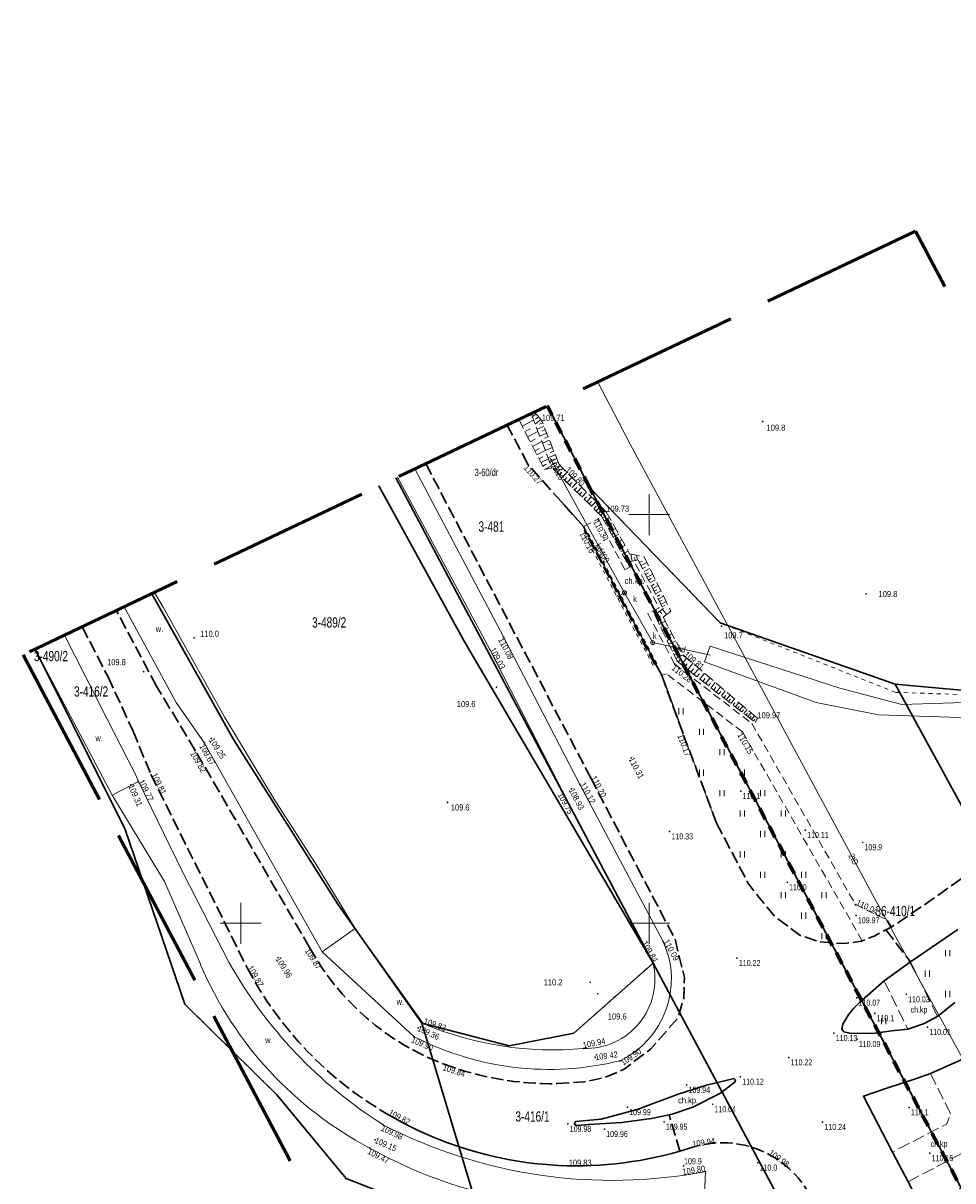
# Model space of a CAD drawing. Header units: metres. Extents: x 7531673 to 7533164, y 5721297 to 5724010.
# Tile 56 of 58: x 7531673 to 7531787, y 5723868 to 5724010. Entities that reach past the tile are written whole.
import ezdxf
from ezdxf.enums import TextEntityAlignment as Align

# ---------------------------------------------------------------- set-up
doc = ezdxf.new("R2010")
doc.units = ezdxf.units.M
for name, pattern in [('2_1', [0]), ('2_BUBZ02', [1.75, 1.25, -0.5]), ('2_BUBZ02G', [1.75, 1.25, -0.5]), ('2_KTCR02', [1.5, 1, -0.5]), ('2_KTJZ01', [2, 1.5, -0.5]), ('2_KTKR01', [0]), ('2_PTRW01', [1, 0.5, -0.5]), ('2_PTRW02', [0]), ('2_PTTU', [1.5, 1, -0.5]), ('4_1', [0]), ('4_SUPK_01', [0]), ('4_SUPT_01', [0]), ('GAO', [2.5, 1.5, -1]), ('GDE', [0]), ('GUZ', [1, 0.5, -0.5]), ('L_0_06', [2, 1.5, -0.5]), ('L_0_09', [2.5, 2, -0.5])]:
    doc.linetypes.add(name, pattern=pattern)
doc.layers.get('0').update_dxf_attribs({"color": 252})
for name, color, linetype, lineweight in [('BUBZ_L_1', 252, '2_BUBZ02', 18), ('chodnik', 252, 'L_0_06', 18), ('Dzialki', 80, 'GDE', 30), ('EPGPO_L_0', 204, 'GAO', 70), ('jezdnia', 252, 'L_0_06', 18), ('k', 252, 'Continuous', 18), ('kraweznik', 252, 'Continuous', 25), ('KTCR_E_T_1', 252, 'Continuous', 15), ('KTCR_L_1', 252, '2_KTCR02', 18), ('KTJZ_L_0', 252, '2_KTJZ01', 18), ('KTKR_L_0', 252, '2_KTKR01', 25), ('Numery_dzialek', 80, 'Continuous', 30), ('Numery_uzytkow', 252, 'Continuous', 9), ('opis', 7, 'Continuous', 18), ('PTRW_E_T_0', 252, 'Continuous', 15), ('PTRW_L_1', 252, 'Continuous', 18), ('PTTU_L_2', 252, '2_PTTU', 18), ('RTPW_T_0', 252, 'Continuous', 15), ('RTPW_T_1', 252, 'Continuous', 15), ('SUPK_E_T_0', 24, 'Continuous', 15), ('SUPK_L_0', 24, '4_SUPK_01', 18), ('SUPT_E_T_0', 30, 'Continuous', 15), ('SUPT_L_0', 30, '4_SUPT_01', 18), ('SUTK_T_0', 252, 'Continuous', 18), ('SUUK_E_T_9', 34, 'Continuous', 15), ('SUUK_T_2', 34, 'Continuous', 18), ('Uzytki', 252, 'GUZ', 18), ('wysokosci_naturalne', 7, 'Continuous', 18), ('wysokosci_sztuczne', 7, 'Continuous', 18)]:
    doc.layers.add(name, color=color, linetype=linetype, lineweight=lineweight)
doc.layers.add('zakres', color=7, linetype='L_0_09', lineweight=50, true_color=0xff05ff)
doc.styles.get("Standard").update_dxf_attribs({"font": 'arial.ttf'})

# ---------------------------------------------------------------- blocks, each defined once
blk = doc.blocks.new('2_PTTU04')
at = {"linetype": 'Continuous'}
for p, q in [((-0.2625, -0.375), (-0.2625, 0.375)), ((0.2625, -0.375), (0.2625, 0.375))]:
    blk.add_line(p, q, dxfattribs=at)
blk = doc.blocks.new('2_RTPW01')
at = {"linetype": 'Continuous'}
blk.add_circle((0, 0), 0.045, dxfattribs=at)
blk = doc.blocks.new('2_RTPW02')
at = {"linetype": 'Continuous'}
blk.add_circle((0, 0), 0.045, dxfattribs=at)
blk = doc.blocks.new('4_SUPS01_05')
at = {"linetype": 'Continuous'}
blk.add_circle((0, 0), 0.0625, dxfattribs=at)
blk = doc.blocks.new('4_SUUS15_05')
at = {"linetype": 'Continuous'}
blk.add_circle((0, 0), 0.25, dxfattribs=at)
blk = doc.blocks.new('RTPW01')
at = {"linetype": 'Continuous', "lineweight": 13}
blk.add_hatch(color=0, dxfattribs=at).paths.add_polyline_path([(0, -0.09, 1), (0, 0.09, 1)])
at = {"color": 0, "linetype": 'Continuous', "lineweight": 13}
blk.add_circle((0, 0), 0.0906, dxfattribs=at)
blk = doc.blocks.new('RTPW02')
at = {"linetype": 'Continuous', "lineweight": 13}
blk.add_hatch(color=0, dxfattribs=at).paths.add_polyline_path([(0, -0.09, 1), (0, 0.09, 1)])
at = {"color": 0, "linetype": 'Continuous', "lineweight": 13}
blk.add_circle((0, 0), 0.0906, dxfattribs=at)

msp = doc.modelspace()

# ---------------------------------------------------------------- linework, layer by layer
at = {"layer": 'BUBZ_L_1', "linetype": '2_BUBZ02G'}
for p, q in [((7531734.02, 5723961.64), (7531737.17, 5723955.54)), ((7531735.97, 5723962.56), (7531736.85, 5723961.47)), ((7531738.94, 5723956.23), (7531736.85, 5723961.47)), ((7531744.17, 5723949.81), (7531738.07, 5723955.75)), ((7531738.94, 5723956.23), (7531739.68, 5723955.41)), ((7531744.17, 5723949.81), (7531747.24, 5723944.17)), ((7531747.24, 5723944.17), (7531748.62, 5723944.45)), ((7531748.62, 5723944.45), (7531751.73, 5723938.5)), ((7531751.73, 5723938.5), (7531750.67, 5723937.73)), ((7531750.67, 5723937.73), (7531753.41, 5723932.06)), ((7531753.41, 5723932.06), (7531762.97, 5723924.57))]:
    msp.add_line(p, q, dxfattribs=at)
at = {"layer": 'BUBZ_L_1', "linetype": '2_1'}
for p, q in [((7531734.08, 5723961.53), (7531734.82, 5723961.91)), ((7531734.44, 5723960.83), (7531735.85, 5723961.55)), ((7531736.14, 5723962.34), (7531735.68, 5723961.97)), ((7531736.72, 5723961.64), (7531736.03, 5723961.08)), ((7531736.43, 5723961.99), (7531736.08, 5723961.7)), ((7531736.94, 5723961.25), (7531736.52, 5723961.08)), ((7531734.78, 5723960.16), (7531735.45, 5723960.5)), ((7531735.11, 5723959.53), (7531736.37, 5723960.18)), ((7531737.11, 5723960.82), (7531736.26, 5723960.48)), ((7531737.45, 5723959.97), (7531736.59, 5723959.62)), ((7531737.28, 5723960.4), (7531736.85, 5723960.23)), ((7531735.42, 5723958.93), (7531736.02, 5723959.24)), ((7531735.71, 5723958.36), (7531736.84, 5723958.95)), ((7531737.79, 5723959.1), (7531736.92, 5723958.75)), ((7531737.62, 5723959.54), (7531737.19, 5723959.36)), ((7531737.97, 5723958.66), (7531737.53, 5723958.49)), ((7531735.99, 5723957.83), (7531736.53, 5723958.1)), ((7531736.25, 5723957.32), (7531737.27, 5723957.84)), ((7531736.5, 5723956.84), (7531736.98, 5723957.09)), ((7531738.14, 5723958.22), (7531737.26, 5723957.87)), ((7531738.5, 5723957.33), (7531737.6, 5723956.97)), ((7531738.32, 5723957.78), (7531737.88, 5723957.6)), ((7531736.74, 5723956.38), (7531737.65, 5723956.85)), ((7531736.96, 5723955.95), (7531737.39, 5723956.17)), ((7531737.17, 5723955.54), (7531737.99, 5723955.96)), ((7531738.86, 5723956.43), (7531737.95, 5723956.07)), ((7531738.68, 5723956.88), (7531738.23, 5723956.7)), ((7531738.37, 5723955.45), (7531738.56, 5723955.65)), ((7531739.12, 5723956.03), (7531738.78, 5723955.72)), ((7531739.43, 5723955.68), (7531739.23, 5723955.5)), ((7531738.69, 5723955.15), (7531739.07, 5723955.54)), ((7531739, 5723954.84), (7531739.31, 5723955.16)), ((7531739.32, 5723954.54), (7531739.93, 5723955.16)), ((7531739.63, 5723954.23), (7531739.93, 5723954.54)), ((7531739.94, 5723953.93), (7531740.54, 5723954.55)), ((7531740.25, 5723953.63), (7531740.54, 5723953.94)), ((7531740.55, 5723953.33), (7531741.15, 5723953.94)), ((7531740.85, 5723953.04), (7531741.15, 5723953.34)), ((7531741.16, 5723952.75), (7531741.74, 5723953.35)), ((7531741.45, 5723952.45), (7531741.75, 5723952.75)), ((7531741.75, 5723952.16), (7531742.33, 5723952.76)), ((7531742.05, 5723951.88), (7531742.33, 5723952.17)), ((7531742.34, 5723951.59), (7531742.91, 5723952.18)), ((7531742.63, 5723951.31), (7531742.92, 5723951.6)), ((7531742.92, 5723951.03), (7531743.48, 5723951.61)), ((7531743.21, 5723950.75), (7531743.49, 5723951.03)), ((7531743.49, 5723950.47), (7531744.05, 5723951.04)), ((7531743.78, 5723950.19), (7531744.05, 5723950.48)), ((7531744.06, 5723949.92), (7531744.61, 5723950.48)), ((7531744.28, 5723949.61), (7531744.61, 5723949.79)), ((7531744.46, 5723949.28), (7531745.13, 5723949.64)), ((7531744.64, 5723948.94), (7531744.98, 5723949.12)), ((7531744.83, 5723948.6), (7531745.5, 5723948.97)), ((7531745.01, 5723948.26), (7531745.35, 5723948.45)), ((7531745.2, 5723947.92), (7531745.88, 5723948.3)), ((7531745.38, 5723947.58), (7531745.72, 5723947.77)), ((7531745.57, 5723947.24), (7531746.26, 5723947.61)), ((7531745.76, 5723946.9), (7531746.1, 5723947.08)), ((7531745.94, 5723946.55), (7531746.64, 5723946.93)), ((7531746.13, 5723946.2), (7531746.48, 5723946.39)), ((7531746.32, 5723945.85), (7531747.02, 5723946.23)), ((7531746.51, 5723945.5), (7531746.87, 5723945.69)), ((7531746.71, 5723945.15), (7531747.41, 5723945.53)), ((7531746.92, 5723944.76), (7531747.32, 5723944.97)), ((7531747.14, 5723944.36), (7531747.39, 5723944.5)), ((7531747.47, 5723944.22), (7531747.41, 5723944.53)), ((7531747.91, 5723944.31), (7531747.73, 5723945.18)), ((7531748.27, 5723944.38), (7531748.19, 5723944.74)), ((7531748.56, 5723944.44), (7531748.44, 5723945.03)), ((7531748.79, 5723944.13), (7531749.16, 5723944.32)), ((7531748.98, 5723943.76), (7531749.71, 5723944.15)), ((7531749.17, 5723943.4), (7531749.53, 5723943.59)), ((7531749.36, 5723943.04), (7531750.07, 5723943.42)), ((7531749.54, 5723942.69), (7531749.89, 5723942.87)), ((7531749.72, 5723942.34), (7531750.42, 5723942.7)), ((7531749.9, 5723941.99), (7531750.25, 5723942.17)), ((7531750.08, 5723941.65), (7531750.77, 5723942.01)), ((7531750.26, 5723941.31), (7531750.6, 5723941.49)), ((7531750.43, 5723940.98), (7531751.1, 5723941.33)), ((7531750.61, 5723940.65), (7531750.94, 5723940.82)), ((7531750.78, 5723940.32), (7531751.43, 5723940.66)), ((7531750.95, 5723940), (7531751.27, 5723940.17)), ((7531751.11, 5723939.68), (7531751.75, 5723940.01)), ((7531751.28, 5723939.37), (7531751.59, 5723939.53)), ((7531751.44, 5723939.06), (7531752.06, 5723939.38)), ((7531751.6, 5723938.75), (7531751.91, 5723938.91)), ((7531750.69, 5723937.7), (7531750.72, 5723937.72)), ((7531750.86, 5723937.33), (7531751.34, 5723937.56)), ((7531750.97, 5723937.95), (7531751.23, 5723937.59)), ((7531751.3, 5723938.19), (7531751.54, 5723937.86)), ((7531751.63, 5723938.43), (7531752.1, 5723937.78)), ((7531751.04, 5723936.96), (7531751.41, 5723937.14)), ((7531751.22, 5723936.58), (7531751.98, 5723936.95)), ((7531751.41, 5723936.2), (7531751.79, 5723936.39)), ((7531751.6, 5723935.81), (7531752.38, 5723936.19)), ((7531751.79, 5723935.41), (7531752.19, 5723935.6)), ((7531751.99, 5723935), (7531752.8, 5723935.4)), ((7531752.19, 5723934.59), (7531752.6, 5723934.79)), ((7531752.39, 5723934.17), (7531753.24, 5723934.57)), ((7531752.6, 5723933.74), (7531753.03, 5723933.94)), ((7531752.81, 5723933.3), (7531753.69, 5723933.72)), ((7531753.03, 5723932.85), (7531753.48, 5723933.07)), ((7531753.25, 5723932.39), (7531754.16, 5723932.83)), ((7531753.53, 5723931.97), (7531753.85, 5723932.38)), ((7531753.93, 5723931.65), (7531754.57, 5723932.46)), ((7531754.33, 5723931.34), (7531754.64, 5723931.73)), ((7531754.72, 5723931.03), (7531755.33, 5723931.81)), ((7531755.1, 5723930.74), (7531755.4, 5723931.12)), ((7531755.47, 5723930.44), (7531756.06, 5723931.19)), ((7531755.84, 5723930.16), (7531756.13, 5723930.52)), ((7531756.2, 5723929.87), (7531756.76, 5723930.59)), ((7531756.55, 5723929.6), (7531756.83, 5723929.95)), ((7531756.9, 5723929.33), (7531757.44, 5723930.02)), ((7531757.23, 5723929.06), (7531757.5, 5723929.4)), ((7531757.56, 5723928.81), (7531758.08, 5723929.47)), ((7531757.89, 5723928.55), (7531758.14, 5723928.88)), ((7531758.21, 5723928.3), (7531758.71, 5723928.94)), ((7531758.52, 5723928.06), (7531758.76, 5723928.37)), ((7531758.82, 5723927.82), (7531759.3, 5723928.43)), ((7531759.12, 5723927.58), (7531759.36, 5723927.88)), ((7531759.42, 5723927.35), (7531759.88, 5723927.94)), ((7531759.71, 5723927.13), (7531759.93, 5723927.42)), ((7531759.99, 5723926.91), (7531760.43, 5723927.47)), ((7531760.26, 5723926.69), (7531760.48, 5723926.97)), ((7531760.54, 5723926.48), (7531760.96, 5723927.02)), ((7531760.8, 5723926.27), (7531761.01, 5723926.53)), ((7531761.06, 5723926.06), (7531761.47, 5723926.59)), ((7531761.32, 5723925.86), (7531761.52, 5723926.12)), ((7531761.57, 5723925.67), (7531761.96, 5723926.17)), ((7531761.81, 5723925.48), (7531762.01, 5723925.72)), ((7531762.05, 5723925.29), (7531762.43, 5723925.77)), ((7531762.29, 5723925.1), (7531762.47, 5723925.34)), ((7531762.52, 5723924.92), (7531762.88, 5723925.38)), ((7531762.75, 5723924.75), (7531762.92, 5723924.97))]:
    msp.add_line(p, q, dxfattribs=at)
at = {"layer": 'BUBZ_L_1', "linetype": '2_BUBZ02'}
for p, q in [((7531735.54, 5723962.36), (7531738.07, 5723955.75)), ((7531737.17, 5723955.54), (7531738.07, 5723955.75)), ((7531738.07, 5723955.75), (7531739.68, 5723955.41)), ((7531744.73, 5723950.36), (7531739.68, 5723955.41)), ((7531744.73, 5723950.36), (7531747.59, 5723945.21)), ((7531747.59, 5723945.21), (7531749.37, 5723944.84)), ((7531749.37, 5723944.84), (7531752.65, 5723938.19)), ((7531752.65, 5723938.19), (7531751.7, 5723937.47)), ((7531751.7, 5723937.47), (7531754.19, 5723932.78)), ((7531754.19, 5723932.78), (7531763.24, 5723925.08)), ((7531762.97, 5723924.57), (7531763.24, 5723925.08))]:
    msp.add_line(p, q, dxfattribs=at)
at = {"layer": 'chodnik', "color": 252, "lineweight": 18, "flags": 128}
for points in [[(7531781.95, 5723895.3), (7531785.27, 5723888.58)], [(7531778.73, 5723892.97), (7531781.66, 5723887.04)], [(7531784.4, 5723881.61), (7531786.89, 5723876.69), (7531786.42, 5723875.46), (7531779.77, 5723872)], [(7531781.67, 5723868.38), (7531789.41, 5723872.45)]]:
    msp.add_lwpolyline(points, dxfattribs=at)
at = {"layer": 'Dzialki'}
for p, q in [((7531737.54, 5723963.31), (7531742.71, 5723953.29)), ((7531750.46, 5723895.13), (7531718.98, 5723954.5)), ((7531716.91, 5723953.51), (7531727.36, 5723934.51)), ((7531758.69, 5723936.76), (7531742.71, 5723953.29)), ((7531742.71, 5723953.29), (7531800.56, 5723844.25)), ((7531699.13, 5723922.47), (7531689.12, 5723940.33)), ((7531780.08, 5723929.25), (7531758.69, 5723936.76)), ((7531727.36, 5723934.51), (7531750.46, 5723895.13)), ((7531674.85, 5723933.55), (7531685.86, 5723911.46)), ((7531803.61, 5723886.23), (7531780.08, 5723929.25)), ((7531796.66, 5723927.73), (7531780.08, 5723929.25)), ((7531711.88, 5723902.35), (7531699.13, 5723922.47)), ((7531685.86, 5723911.46), (7531693.14, 5723890.09)), ((7531722.18, 5723887.77), (7531711.88, 5723902.35)), ((7531750.46, 5723895.13), (7531740.77, 5723886.56)), ((7531781.52, 5723837.19), (7531750.46, 5723895.13)), ((7531693.14, 5723890.09), (7531704.41, 5723879.02)), ((7531732.86, 5723885), (7531722.18, 5723887.77)), ((7531722.18, 5723887.77), (7531729.87, 5723862.17)), ((7531740.77, 5723886.56), (7531732.86, 5723885)), ((7531704.41, 5723879.02), (7531712.9, 5723868.75)), ((7531712.9, 5723868.75), (7531729.87, 5723862.17))]:
    msp.add_line(p, q, dxfattribs=at)
at = {"layer": 'EPGPO_L_0', "linetype": 'GAO'}
for p, q in [((7531742.71, 5723953.29), (7531737.54, 5723963.31)), ((7531800.56, 5723844.25), (7531742.71, 5723953.29))]:
    msp.add_line(p, q, dxfattribs=at)
at = {"layer": 'jezdnia', "color": 251, "lineweight": 30, "flags": 128}
for points in [[(7531758.22, 5723912.26), (7531762.07, 5723904.95), (7531763.24, 5723903.4), (7531765.34, 5723900.86), (7531768.47, 5723898.52), (7531770.82, 5723897.72), (7531773.93, 5723897.52), (7531775.98, 5723897.81), (7531777.53, 5723898.44), (7531779.69, 5723899.58), (7531784.43, 5723902.79), (7531792.12, 5723908.25), (7531800.17, 5723914.02), (7531807.69, 5723919.51), (7531815.38, 5723925.19), (7531823.5, 5723931.12)], [(7531738.71, 5723880.38), (7531742.03, 5723880.6), (7531744.57, 5723881.12), (7531746.92, 5723882.16), (7531750.2, 5723884.63), (7531753.54, 5723888.45), (7531754.21, 5723890.84), (7531754.3, 5723893.35), (7531753.14, 5723898.1), (7531748.59, 5723906.74)]]:
    msp.add_lwpolyline(points, dxfattribs=at)
at = {"layer": 'k', "linetype": 'Continuous', "lineweight": 18, "flags": 128}
for points in [[(7531750, 5723947.5), (7531750, 5723952.5)], [(7531747.5, 5723950), (7531752.5, 5723950)], [(7531700, 5723897.5), (7531700, 5723902.5)], [(7531750, 5723897.5), (7531750, 5723902.5)], [(7531697.5, 5723900), (7531702.5, 5723900)], [(7531747.5, 5723900), (7531752.5, 5723900)]]:
    msp.add_lwpolyline(points, dxfattribs=at)
at = {"layer": 'kraweznik', "color": 251, "linetype": 'Continuous', "lineweight": 30, "flags": 128}
for points in [[(7531773.68, 5723887.64), (7531774.43, 5723888.86), (7531775.02, 5723889.6), (7531775.71, 5723890.29), (7531778.73, 5723892.97), (7531781.95, 5723895.3), (7531787.76, 5723899.23)], [(7531787.39, 5723890.3), (7531785.27, 5723888.58), (7531783.57, 5723887.69), (7531781.66, 5723887.04), (7531779.64, 5723886.83), (7531777.65, 5723886.55), (7531774.72, 5723886.53), (7531773.83, 5723886.71), (7531773.58, 5723887.04), (7531773.68, 5723887.64)], [(7531789.8, 5723854.61), (7531789.58, 5723854.04), (7531789.01, 5723854.22), (7531781.67, 5723868.38), (7531779.77, 5723872), (7531776.21, 5723878.85), (7531779.06, 5723879.81), (7531782.6, 5723880.96), (7531784.4, 5723881.61), (7531788.19, 5723883.29), (7531792.71, 5723886.39), (7531792.96, 5723886.15), (7531791.99, 5723883.34), (7531790.56, 5723878.46), (7531789.85, 5723875.02), (7531789.41, 5723872.45), (7531788.91, 5723867.57), (7531788.92, 5723862.9), (7531789.31, 5723858.07), (7531789.8, 5723854.61), (7531789.8, 5723854.61)], [(7531741.03, 5723875.73), (7531740.81, 5723875.46), (7531741.08, 5723875.26), (7531742.62, 5723875.38), (7531746.66, 5723875.64), (7531750.29, 5723876.11), (7531752.82, 5723876.64), (7531755.33, 5723877.51), (7531758.62, 5723879.18), (7531760.45, 5723880.55), (7531760.55, 5723880.85), (7531760.37, 5723881), (7531756.99, 5723880.18), (7531753.54, 5723879.08), (7531748.51, 5723877.22), (7531744.13, 5723876.04), (7531741.03, 5723875.73)]]:
    msp.add_lwpolyline(points, dxfattribs=at)
at = {"layer": 'KTCR_L_1', "linetype": '2_KTCR02'}
for p, q in [((7531741.96, 5723948.55), (7531743.77, 5723949.5)), ((7531742.2, 5723948.09), (7531741.96, 5723948.55)), ((7531743.77, 5723949.5), (7531747, 5723943.26)), ((7531750.8, 5723931.72), (7531742.2, 5723948.09)), ((7531747, 5723943.26), (7531748.33, 5723943.96)), ((7531748.33, 5723943.96), (7531751.21, 5723938.61)), ((7531751.21, 5723938.61), (7531749.82, 5723937.91)), ((7531749.82, 5723937.91), (7531753.12, 5723931.7)), ((7531751.52, 5723930.35), (7531750.8, 5723931.72)), ((7531753.12, 5723931.7), (7531762.56, 5723924.44)), ((7531752.09, 5723930.54), (7531751.52, 5723930.35)), ((7531761.39, 5723923.43), (7531752.09, 5723930.54)), ((7531762.56, 5723924.44), (7531775.24, 5723902.28)), ((7531776.07, 5723897.85), (7531761.39, 5723923.43)), ((7531775.24, 5723902.28), (7531779.17, 5723900.36)), ((7531779.17, 5723900.36), (7531779.66, 5723899.56))]:
    msp.add_line(p, q, dxfattribs=at)
at = {"layer": 'KTJZ_L_0', "color": 251, "linetype": '2_KTJZ01', "lineweight": 30}
for p, q in [((7531735.13, 5723956.19), (7531732.62, 5723960.97)), ((7531722.64, 5723956.24), (7531742.83, 5723917.79)), ((7531739.24, 5723951.56), (7531735.13, 5723956.19)), ((7531741.96, 5723948.55), (7531739.24, 5723951.56)), ((7531742.2, 5723948.09), (7531741.96, 5723948.55)), ((7531742.09, 5723948.03), (7531742.2, 5723948.09)), ((7531750.69, 5723931.65), (7531742.09, 5723948.03)), ((7531689.69, 5723929.01), (7531684.78, 5723938.26)), ((7531680.6, 5723936.28), (7531683.76, 5723930.14)), ((7531750.69, 5723931.65), (7531750.8, 5723931.72)), ((7531751.52, 5723930.35), (7531750.8, 5723931.72)), ((7531683.76, 5723930.14), (7531686.83, 5723923.52)), ((7531751.52, 5723930.35), (7531754.13, 5723923.24)), ((7531694.43, 5723921.15), (7531689.69, 5723929.01)), ((7531686.83, 5723923.52), (7531689.03, 5723918.16)), ((7531758.22, 5723912.26), (7531754.13, 5723923.24)), ((7531708.43, 5723897.03), (7531694.43, 5723921.15)), ((7531689.03, 5723918.16), (7531700.79, 5723894.55)), ((7531742.83, 5723917.79), (7531748.59, 5723906.74)), ((7531778.96, 5723899.2), (7531781.95, 5723895.3)), ((7531718.89, 5723876.1), (7531718.02, 5723876.6)), ((7531753.73, 5723872.11), (7531752.44, 5723876.56)), ((7531719.77, 5723875.63), (7531718.89, 5723876.1)), ((7531720.65, 5723875.17), (7531719.77, 5723875.63)), ((7531721.55, 5723874.73), (7531720.65, 5723875.17)), ((7531722.46, 5723874.31), (7531721.55, 5723874.73)), ((7531723.38, 5723873.91), (7531722.46, 5723874.31)), ((7531724.3, 5723873.53), (7531723.38, 5723873.91)), ((7531725.24, 5723873.17), (7531724.3, 5723873.53)), ((7531726.18, 5723872.84), (7531725.24, 5723873.17)), ((7531727.13, 5723872.52), (7531726.18, 5723872.84)), ((7531728.08, 5723872.22), (7531727.13, 5723872.52)), ((7531729.04, 5723871.95), (7531728.08, 5723872.22)), ((7531753.73, 5723872.11), (7531752.77, 5723871.84)), ((7531754.69, 5723872.39), (7531753.73, 5723872.11)), ((7531755.33, 5723872.6), (7531754.69, 5723872.39)), ((7531730.01, 5723871.69), (7531729.04, 5723871.95)), ((7531730.98, 5723871.46), (7531730.01, 5723871.69)), ((7531731.96, 5723871.25), (7531730.98, 5723871.46)), ((7531732.94, 5723871.06), (7531731.96, 5723871.25)), ((7531733.93, 5723870.89), (7531732.94, 5723871.06)), ((7531734.92, 5723870.74), (7531733.93, 5723870.89)), ((7531735.91, 5723870.62), (7531734.92, 5723870.74)), ((7531736.9, 5723870.52), (7531735.91, 5723870.62)), ((7531745.89, 5723870.57), (7531744.89, 5723870.48)), ((7531746.88, 5723870.69), (7531745.89, 5723870.57)), ((7531747.87, 5723870.83), (7531746.88, 5723870.69)), ((7531748.86, 5723870.99), (7531747.87, 5723870.83)), ((7531749.84, 5723871.17), (7531748.86, 5723870.99)), ((7531750.82, 5723871.37), (7531749.84, 5723871.17)), ((7531751.8, 5723871.6), (7531750.82, 5723871.37)), ((7531752.77, 5723871.84), (7531751.8, 5723871.6)), ((7531737.9, 5723870.44), (7531736.9, 5723870.52)), ((7531738.9, 5723870.38), (7531737.9, 5723870.44)), ((7531739.9, 5723870.34), (7531738.9, 5723870.38)), ((7531740.9, 5723870.32), (7531739.9, 5723870.34)), ((7531741.9, 5723870.33), (7531740.9, 5723870.32)), ((7531742.9, 5723870.36), (7531741.9, 5723870.33)), ((7531743.9, 5723870.41), (7531742.9, 5723870.36)), ((7531744.89, 5723870.48), (7531743.9, 5723870.41))]:
    msp.add_line(p, q, dxfattribs=at)
for centre, radius, start, end in [((7531736.07, 5723912.28), 31.57, 208.8902, 249.2625), ((7531740.6, 5723915.52), 45, 207.7773, 239.8778), ((7531738.07, 5723917.97), 37.6, 249.4802, 270.9772), ((7531758.93, 5723860.95), 12.19, 27.6512, 107.1769)]:
    msp.add_arc(centre, radius, start, end, dxfattribs=at)
at = {"layer": 'KTKR_L_0', "linetype": '2_KTKR01'}
for p, q in [((7531741.96, 5723948.55), (7531739.24, 5723951.56)), ((7531751.52, 5723930.35), (7531741.96, 5723948.55)), ((7531751.52, 5723930.35), (7531754.13, 5723923.24))]:
    msp.add_line(p, q, dxfattribs=at)
at = {"layer": 'PTRW_L_1', "linetype": '2_PTRW02'}
for p, q in [((7531721.3, 5723955.6), (7531732.15, 5723935.05)), ((7531730.47, 5723933.49), (7531719.2, 5723954.6)), ((7531732.15, 5723935.05), (7531741.49, 5723917)), ((7531739.42, 5723916.09), (7531730.47, 5723933.49)), ((7531757.45, 5723933.92), (7531756.74, 5723931.99)), ((7531709.98, 5723896.5), (7531695.55, 5723922.04)), ((7531684.27, 5723915.67), (7531687.47, 5723917.36)), ((7531687.47, 5723917.36), (7531692.9, 5723906.23)), ((7531741.49, 5723917), (7531751.7, 5723897.77)), ((7531690.65, 5723905.13), (7531684.27, 5723915.67)), ((7531692.9, 5723906.23), (7531698.55, 5723895.24)), ((7531690.65, 5723905.13), (7531695.1, 5723894.91)), ((7531709.98, 5723896.5), (7531714.01, 5723899.36)), ((7531714.01, 5723899.36), (7531722.32, 5723887.73)), ((7531721.23, 5723886.12), (7531709.98, 5723896.5))]:
    msp.add_line(p, q, dxfattribs=at)
at = {"layer": 'PTRW_L_1', "linetype": '2_PTRW01'}
for p, q in [((7531742.32, 5723947.05), (7531741.87, 5723947.91)), ((7531742.76, 5723947.28), (7531742.31, 5723948.15)), ((7531743.22, 5723946.42), (7531742.76, 5723947.28)), ((7531742.77, 5723946.19), (7531742.32, 5723947.05)), ((7531743.23, 5723945.33), (7531742.77, 5723946.19)), ((7531743.67, 5723945.56), (7531743.22, 5723946.42)), ((7531743.68, 5723944.47), (7531743.23, 5723945.33)), ((7531744.12, 5723944.7), (7531743.67, 5723945.56)), ((7531744.13, 5723943.6), (7531743.68, 5723944.47)), ((7531744.57, 5723943.84), (7531744.12, 5723944.7)), ((7531744.58, 5723942.74), (7531744.13, 5723943.6)), ((7531745.03, 5723942.97), (7531744.57, 5723943.84)), ((7531745.48, 5723942.11), (7531745.03, 5723942.97)), ((7531745.04, 5723941.88), (7531744.58, 5723942.74)), ((7531745.49, 5723941.02), (7531745.04, 5723941.88)), ((7531745.93, 5723941.25), (7531745.48, 5723942.11)), ((7531745.94, 5723940.15), (7531745.49, 5723941.02)), ((7531746.39, 5723940.39), (7531745.93, 5723941.25)), ((7531746.39, 5723939.29), (7531745.94, 5723940.15)), ((7531746.84, 5723939.53), (7531746.39, 5723940.39)), ((7531746.85, 5723938.43), (7531746.39, 5723939.29)), ((7531747.29, 5723938.66), (7531746.84, 5723939.53)), ((7531747.74, 5723937.8), (7531747.29, 5723938.66)), ((7531747.3, 5723937.57), (7531746.85, 5723938.43)), ((7531747.75, 5723936.71), (7531747.3, 5723937.57)), ((7531748.2, 5723936.94), (7531747.74, 5723937.8)), ((7531748.21, 5723935.84), (7531747.75, 5723936.71)), ((7531748.65, 5723936.08), (7531748.2, 5723936.94)), ((7531748.66, 5723934.98), (7531748.21, 5723935.84)), ((7531749.1, 5723935.21), (7531748.65, 5723936.08)), ((7531749.11, 5723934.12), (7531748.66, 5723934.98)), ((7531749.55, 5723934.35), (7531749.1, 5723935.21)), ((7531750.01, 5723933.49), (7531749.55, 5723934.35)), ((7531749.56, 5723933.26), (7531749.11, 5723934.12)), ((7531750.02, 5723932.4), (7531749.56, 5723933.26)), ((7531750.46, 5723932.63), (7531750.01, 5723933.49)), ((7531750.47, 5723931.53), (7531750.02, 5723932.4)), ((7531750.91, 5723931.77), (7531750.46, 5723932.63))]:
    msp.add_line(p, q, dxfattribs=at)
at = {"layer": 'PTRW_L_1', "linetype": '2_PTRW02', "lineweight": 0}
for p, q in [((7531690.53, 5723938.58), (7531689.46, 5723940.49)), ((7531685.72, 5723938.71), (7531692.1, 5723927.03)), ((7531698.05, 5723925.18), (7531690.53, 5723938.58)), ((7531683.61, 5723925.04), (7531678.44, 5723935.26)), ((7531674.86, 5723933.56), (7531684.27, 5723915.67)), ((7531773.31, 5723928.76), (7531757.45, 5723933.92)), ((7531756.74, 5723931.99), (7531770.41, 5723927)), ((7531780.9, 5723926.77), (7531773.31, 5723928.76)), ((7531692.1, 5723927.03), (7531695.55, 5723922.04)), ((7531770.41, 5723927), (7531778.06, 5723925.51)), ((7531788.48, 5723927), (7531780.9, 5723926.77)), ((7531687.13, 5723918.21), (7531683.61, 5723925.04)), ((7531703.99, 5723915.31), (7531698.05, 5723925.18)), ((7531778.06, 5723925.51), (7531789.26, 5723925.12)), ((7531687.47, 5723917.36), (7531687.13, 5723918.21)), ((7531750.46, 5723895.13), (7531739.42, 5723916.09)), ((7531709.43, 5723906.88), (7531703.99, 5723915.31)), ((7531714.01, 5723899.36), (7531709.43, 5723906.88)), ((7531756.76, 5723866.8), (7531756.89, 5723869.63))]:
    msp.add_line(p, q, dxfattribs=at)
at = {"layer": 'PTRW_L_1', "linetype": '2_PTRW02'}
for centre, radius, start, end in [((7531741.65, 5723893.16), 11.06, 295.3965, 24.631), ((7531742.23, 5723893.15), 8.46, 268.1003, 13.5304), ((7531738.21, 5723925.42), 40.91, 247.145, 275.2487), ((7531737.74, 5723918.13), 36.01, 242.7208, 283.9044)]:
    msp.add_arc(centre, radius, start, end, dxfattribs=at)
at = {"layer": 'PTRW_L_1', "linetype": '2_PTRW02', "lineweight": 0}
for centre, radius, start, end in [((7531737.05, 5723912.88), 45.64, 203.1847, 242.2171), ((7531747.14, 5723922.45), 55.69, 209.2496, 237.734), ((7531745.44, 5723929.61), 61.07, 242.677, 280.8069), ((7531743.58, 5723922.24), 56.98, 240.7949, 283.3679)]:
    msp.add_arc(centre, radius, start, end, dxfattribs=at)
at = {"layer": 'PTTU_L_2', "linetype": '2_PTTU'}
for p, q in [((7531752.09, 5723930.54), (7531751.52, 5723930.35)), ((7531751.52, 5723930.35), (7531754.13, 5723923.24)), ((7531761.39, 5723923.43), (7531752.09, 5723930.54)), ((7531758.22, 5723912.26), (7531754.13, 5723923.24)), ((7531776.07, 5723897.85), (7531761.39, 5723923.43))]:
    msp.add_line(p, q, dxfattribs=at)
at = {"layer": 'SUPK_L_0', "linetype": '4_SUPK_01'}
for p, q in [((7531746.97, 5723940.43), (7531737.89, 5723956.91)), ((7531746.97, 5723940.43), (7531746.39, 5723940.12)), ((7531746.97, 5723940.43), (7531750.42, 5723934.35)), ((7531750.42, 5723934.35), (7531757.51, 5723932.82))]:
    msp.add_line(p, q, dxfattribs=at)
at = {"layer": 'SUPK_L_0', "linetype": '4_1'}
for p, q in [((7531746.97, 5723940.43), (7531737.89, 5723956.91)), ((7531746.97, 5723940.43), (7531746.39, 5723940.12)), ((7531746.97, 5723940.43), (7531750.42, 5723934.35)), ((7531750.42, 5723934.35), (7531757.51, 5723932.82))]:
    msp.add_line(p, q, dxfattribs=at)
at = {"layer": 'SUPT_L_0', "linetype": '4_SUPT_01'}
for p, q in [((7531747.66, 5723958.61), (7531743.69, 5723966.22)), ((7531764.59, 5723927.18), (7531747.66, 5723958.61)), ((7531777.91, 5723902.47), (7531764.59, 5723927.18)), ((7531788.54, 5723883.13), (7531777.91, 5723902.47))]:
    msp.add_line(p, q, dxfattribs=at)
at = {"layer": 'Uzytki'}
for p, q in [((7531742.71, 5723953.29), (7531737.54, 5723963.31)), ((7531716.91, 5723953.51), (7531727.36, 5723934.51)), ((7531800.56, 5723844.25), (7531742.71, 5723953.29)), ((7531758.69, 5723936.76), (7531742.71, 5723953.29)), ((7531699.13, 5723922.47), (7531689.12, 5723940.33)), ((7531780.17, 5723928.25), (7531758.69, 5723936.76)), ((7531727.36, 5723934.51), (7531750.46, 5723895.13)), ((7531674.85, 5723933.55), (7531685.86, 5723911.46)), ((7531796.66, 5723927.73), (7531780.17, 5723928.25)), ((7531711.88, 5723902.35), (7531699.13, 5723922.47)), ((7531685.86, 5723911.46), (7531693.15, 5723890.09)), ((7531722.18, 5723887.77), (7531711.88, 5723902.35)), ((7531750.46, 5723895.13), (7531740.77, 5723886.56)), ((7531693.15, 5723890.09), (7531704.41, 5723879.02)), ((7531732.86, 5723885), (7531722.18, 5723887.77)), ((7531740.77, 5723886.56), (7531732.86, 5723885)), ((7531704.41, 5723879.02), (7531712.9, 5723868.75)), ((7531712.9, 5723868.75), (7531729.87, 5723862.17))]:
    msp.add_line(p, q, dxfattribs=at)
at = {"layer": 'wysokosci_naturalne', "color": 252}
for p in [(7531761.2, 5723916.16), (7531776.12, 5723909.9), (7531766.89, 5723905.01), (7531777.6, 5723888.98), (7531781.8, 5723877.47), (7531763.28, 5723870.7), (7531754.19, 5723870.32)]:
    msp.add_point(p, dxfattribs=at)
at = {"layer": 'wysokosci_sztuczne', "color": 252}
for p in [(7531752.48, 5723911.23), (7531769.1, 5723911.39), (7531775.31, 5723900.96), (7531760.73, 5723895.73), (7531775.39, 5723890.88), (7531781.46, 5723891.31), (7531772.6, 5723886.56), (7531784.05, 5723887.29), (7531775.42, 5723885.82), (7531767.09, 5723883.58), (7531761.15, 5723881.22), (7531754.58, 5723880.21), (7531757.75, 5723877.85), (7531747.32, 5723877.49), (7531740.04, 5723875.45), (7531744.51, 5723874.82), (7531751.81, 5723875.71), (7531771.21, 5723875.67), (7531784.34, 5723871.86)]:
    msp.add_point(p, dxfattribs=at)
at = {"layer": 'zakres', "color": 6, "lineweight": 50, "ltscale": 10}
msp.add_lwpolyline([(7531711.14, 5723861.32), (7531927.66, 5723451.28), (7532248.91, 5722837.99), (7532655.42, 5722066.69), (7533061.63, 5721296.9), (7533163.78, 5721347.42), (7533045.85, 5721572.87), (7532868.05, 5721917.16), (7532735.17, 5722175.75), (7532682.94, 5722276.17), (7532755.64, 5722321.46), (7532723.06, 5722383.63), (7532650.28, 5722338.29), (7532322.07, 5722954.54), (7532208.28, 5723169.59), (7531836.58, 5723882.95), (7531911.57, 5723950.84), (7531857.88, 5724010.14), (7531797.9, 5723955.84), (7531782.57, 5723984.68), (7531673.37, 5723932.85)], close=True, dxfattribs=at)

# ---------------------------------------------------------------- block references
at = {"layer": 'PTTU_L_2'}
for p in [(7531753.89, 5723925.93), (7531756.39, 5723923.43), (7531758.89, 5723920.93), (7531756.39, 5723918.43), (7531761.39, 5723918.43), (7531758.89, 5723915.93), (7531763.89, 5723915.93), (7531761.39, 5723913.43), (7531766.39, 5723913.43), (7531763.89, 5723910.93), (7531761.39, 5723908.43), (7531766.39, 5723908.43), (7531763.89, 5723905.93), (7531768.89, 5723905.93), (7531766.39, 5723903.43), (7531771.39, 5723903.43), (7531768.89, 5723900.93), (7531771.39, 5723898.43), (7531786.52, 5723896.34), (7531784.02, 5723893.84), (7531786.52, 5723891.34), (7531778.67, 5723888.03)]:
    msp.add_blockref('2_PTTU04', p, dxfattribs=at)
at = {"layer": 'RTPW_T_0'}
for p in [(7531763.88, 5723961.41), (7531776.54, 5723940.3), (7531758.84, 5723936.37), (7531694.29, 5723934.93), (7531688.12, 5723930.79), (7531731.29, 5723928.89), (7531725.3, 5723914.8), (7531742.78, 5723892.78), (7531743.69, 5723891.38)]:
    msp.add_blockref('2_RTPW01', p, dxfattribs=at)
at = {"layer": 'RTPW_T_1'}
for p in [(7531736.85, 5723961.47), (7531735.13, 5723956.19), (7531739.68, 5723955.41), (7531744.73, 5723950.36), (7531743.77, 5723949.5), (7531742.07, 5723948.02), (7531732.15, 5723935.05), (7531730.47, 5723933.49), (7531753.12, 5723931.7), (7531754.19, 5723932.78), (7531763.24, 5723925.08), (7531754.13, 5723923.24), (7531761.39, 5723923.43), (7531695.55, 5723922.04), (7531696.39, 5723922.6), (7531694.43, 5723921.15), (7531747.77, 5723920.24), (7531687.47, 5723917.36), (7531689.03, 5723918.16), (7531742.83, 5723917.79), (7531686.56, 5723916.93), (7531739.42, 5723916.09), (7531740.47, 5723916.45), (7531741.49, 5723917), (7531775.24, 5723902.28), (7531751.7, 5723897.77), (7531708.43, 5723897.03), (7531704.56, 5723895.79), (7531750.46, 5723895.13), (7531700.79, 5723894.55), (7531722.32, 5723887.73), (7531721.23, 5723886.12), (7531721.7, 5723887.2), (7531741.95, 5723884.69), (7531743.37, 5723883.6), (7531724.89, 5723882.76), (7531746.39, 5723883.17), (7531718.02, 5723876.6), (7531717.41, 5723875.36), (7531716.46, 5723873.5), (7531715.78, 5723872.5), (7531755.33, 5723872.6), (7531764.54, 5723871.77), (7531740.14, 5723870.33), (7531756.89, 5723869.63)]:
    msp.add_blockref('2_RTPW02', p, dxfattribs=at)
at = {"layer": 'SUTK_T_0'}
for p in [(7531738.01, 5723956.69), (7531746.97, 5723940.43), (7531750.42, 5723934.35)]:
    msp.add_blockref('4_SUPS01_05', p, dxfattribs=at)
at = {"layer": 'SUUK_T_2'}
for p in [(7531746.97, 5723940.43), (7531750.42, 5723934.35)]:
    msp.add_blockref('4_SUUS15_05', p, dxfattribs=at)
at = {"layer": 'wysokosci_naturalne', "color": 252, "linetype": 'Continuous', "xscale": 0.5, "yscale": 0.5, "zscale": 0.5}
for p in [(7531761.2, 5723916.16), (7531776.12, 5723909.9), (7531766.89, 5723905.01), (7531777.6, 5723888.98), (7531781.8, 5723877.47), (7531763.28, 5723870.7), (7531754.19, 5723870.32)]:
    msp.add_blockref('RTPW01', p, dxfattribs=at)
at = {"layer": 'wysokosci_sztuczne', "color": 252, "linetype": 'Continuous', "xscale": 0.5, "yscale": 0.5, "zscale": 0.5}
for p in [(7531752.48, 5723911.23), (7531769.1, 5723911.39), (7531775.31, 5723900.96), (7531760.73, 5723895.73), (7531775.39, 5723890.88), (7531781.46, 5723891.31), (7531772.6, 5723886.56), (7531784.05, 5723887.29), (7531775.42, 5723885.82), (7531767.09, 5723883.58), (7531761.15, 5723881.22), (7531754.58, 5723880.21), (7531757.75, 5723877.85), (7531747.32, 5723877.49), (7531740.04, 5723875.45), (7531744.51, 5723874.82), (7531751.81, 5723875.71), (7531771.21, 5723875.67), (7531784.34, 5723871.86)]:
    msp.add_blockref('RTPW02', p, dxfattribs=at)

# ---------------------------------------------------------------- texts
at = {"layer": 'KTCR_E_T_1', "width": 0.7}
for p in [(7531746.99, 5723941.53), (7531753.53, 5723877.97)]:
    msp.add_text('ch.kp.', height=0.75, dxfattribs=at).set_placement(p)
at = {"layer": 'Numery_dzialek', "width": 0.7}
for s, p in [('3-481', (7531729.1, 5723949.17)), ('3-490/2', (7531674.69, 5723933.32)), ('3-416/2', (7531679.6, 5723929)), ('36-410/1', (7531777.67, 5723902.13)), ('3-416/1', (7531733.62, 5723876.99))]:
    msp.add_text(s, height=1.26, dxfattribs=at).set_placement(p, align=Align.TOP_LEFT)
msp.add_text('3-489/2', height=1.26, dxfattribs=at).set_placement((7531710.82, 5723936.84), align=Align.MIDDLE)
at = {"layer": 'Numery_uzytkow', "width": 0.7}
msp.add_text('3-60/dr', height=0.9, dxfattribs=at).set_placement((7531728.62, 5723954.72))
at = {"layer": 'opis', "color": 252, "lineweight": 15, "width": 0.66}
for p in [(7531781.98, 5723889.07), (7531784.43, 5723872.64)]:
    msp.add_text('ch.kp', height=0.75, dxfattribs=at).set_placement(p)
at = {"layer": 'PTRW_E_T_0', "width": 0.7}
msp.add_text('w.', height=0.75, rotation=296.47, dxfattribs=at).set_placement((7531746.43, 5723939.87), align=Align.MIDDLE)
for p in [(7531689.6, 5723935.65), (7531682.22, 5723922.28), (7531719.08, 5723890.02), (7531702.99, 5723885.33)]:
    msp.add_text('w.', height=0.75, dxfattribs=at).set_placement(p)
at = {"layer": 'RTPW_T_0', "width": 0.7}
for s, p in [('109.8', (7531764.36, 5723960.27)), ('109.8', (7531778.06, 5723939.92)), ('110.0', (7531695.04, 5723935.05)), ('109.8', (7531683.64, 5723931.58)), ('109.6', (7531726.44, 5723926.45)), ('109.6', (7531725.71, 5723913.8)), ('110.2', (7531737.08, 5723892.4)), ('109.6', (7531744.93, 5723888.22))]:
    msp.add_text(s, height=0.75, dxfattribs=at).set_placement(p)
msp.add_text('109.7', height=0.75, rotation=359.41, dxfattribs=at).set_placement((7531759.15, 5723934.87))
at = {"layer": 'RTPW_T_1', "width": 0.7}
for s, p in [('109.71', (7531736.85, 5723961.47)), ('109.73', (7531744.73, 5723950.36)), ('109.97', (7531763.24, 5723925.08)), ('109.83', (7531740.14, 5723870.33))]:
    msp.add_text(s, height=0.75, dxfattribs=at).set_placement(p)
for s, rotation, p in [('110.27', 311.55, (7531735.13, 5723956.19)), ('110.34', 297.37, (7531743.77, 5723949.5)), ('110.16', 297.6, (7531742.09, 5723948.03)), ('110.08', 297.36, (7531732.15, 5723935.05)), ('110.28', 322.44, (7531753.12, 5723931.7)), ('110.17', 290.61, (7531754.13, 5723923.24)), ('110.15', 299.87, (7531761.39, 5723923.43)), ('109.67', 299.47, (7531695.55, 5723922.04)), ('109.82', 300.14, (7531694.43, 5723921.15)), ('109.75', 297.86, (7531739.42, 5723916.09)), ('109.87', 302.57, (7531708.43, 5723897.03)), ('109.90', 335.85, (7531721.1, 5723886.16)), ('109.90', 34.82, (7531746.39, 5723883.17)), ('109.84', 342.14, (7531724.89, 5723882.76)), ('109.98', 334.52, (7531717.41, 5723875.36)), ('109.47', 332.65, (7531715.78, 5723872.5))]:
    msp.add_text(s, height=0.75, rotation=rotation, dxfattribs=at).set_placement(p, align=Align.TOP_LEFT)
for s, rotation, p in [('109.80', 315, (7531739.68, 5723955.41)), ('109.03', 297.23, (7531730.47, 5723933.49)), ('109.81', 319.61, (7531754.19, 5723932.78)), ('109.77', 296.01, (7531687.47, 5723917.36)), ('109.81', 296.48, (7531689.03, 5723918.16)), ('110.20', 297.81, (7531742.83, 5723917.79)), ('110.12', 297.97, (7531741.49, 5723917)), ('110.04', 333.96, (7531775.24, 5723902.28)), ('110.09', 298.89, (7531751.7, 5723897.77)), ('109.87', 300.13, (7531700.79, 5723894.55)), ('109.83', 340.54, (7531722.32, 5723887.73)), ('109.94', 11.75, (7531741.95, 5723884.69)), ('109.82', 332.22, (7531718.02, 5723876.6)), ('109.94', 8.89, (7531755.33, 5723872.6)), ('109.98', 323.16, (7531764.54, 5723871.77))]:
    msp.add_text(s, height=0.75, rotation=rotation, dxfattribs=at).set_placement(p)
for s, rotation, p in [('109.25', 302.31, (7531696.39, 5723922.6)), ('110.31', 297.97, (7531747.77, 5723920.24)), ('109.31', 293.34, (7531686.56, 5723916.93)), ('108.93', 296.89, (7531740.47, 5723916.45)), ('109.96', 302.04, (7531704.56, 5723895.79)), ('109.36', 335.4, (7531721.7, 5723887.2)), ('109.42', 7.94, (7531743.37, 5723883.6)), ('109.15', 336.32, (7531716.46, 5723873.5))]:
    msp.add_text(s, height=0.75, rotation=rotation, dxfattribs=at).set_placement(p, align=Align.MIDDLE_LEFT)
for s, rotation, p in [('109.84', 300.22, (7531750.46, 5723895.13)), ('109.80', 8.83, (7531756.89, 5723869.63))]:
    msp.add_text(s, height=0.75, rotation=rotation, dxfattribs=at).set_placement(p, align=Align.RIGHT)
at = {"layer": 'SUPK_E_T_0', "width": 0.7}
for s, rotation, p in [('kd400', 298.85, (7531744.28, 5723945.31)), ('kd', 347.82, (7531753.96, 5723933.58))]:
    msp.add_text(s, height=0.75, rotation=rotation, dxfattribs=at).set_placement(p, align=Align.MIDDLE)
at = {"layer": 'SUPT_E_T_0', "width": 0.7}
msp.add_text('2tD', height=0.75, rotation=298.33, dxfattribs=at).set_placement((7531775.01, 5723907.84), align=Align.MIDDLE)
at = {"layer": 'SUTK_T_0', "width": 0.7}
msp.add_text('109.16', height=0.75, rotation=298.84, dxfattribs=at).set_placement((7531737.96, 5723956.78), align=Align.MIDDLE_LEFT)
at = {"layer": 'SUUK_E_T_9', "width": 0.7}
for p in [(7531748.04, 5723939.31), (7531750.43, 5723934.8)]:
    msp.add_text('k', height=0.75, dxfattribs=at).set_placement(p)
at = {"layer": 'wysokosci_naturalne', "color": 252, "lineweight": 15, "width": 0.66}
for s, p in [('110.1', (7531761.42, 5723915.19)), ('109.9', (7531776.34, 5723908.93)), ('110.0', (7531767.11, 5723904.04)), ('110.1', (7531777.82, 5723888.01)), ('110.1', (7531782.02, 5723876.5)), ('109.9', (7531754.26, 5723870.51)), ('110.0', (7531763.5, 5723869.73))]:
    msp.add_text(s, height=0.75, dxfattribs=at).set_placement(p)
at = {"layer": 'wysokosci_sztuczne', "color": 252, "lineweight": 15, "width": 0.66}
for s, p in [('110.33', (7531752.71, 5723910.26)), ('110.11', (7531769.32, 5723910.42)), ('109.97', (7531775.53, 5723899.99)), ('110.22', (7531760.96, 5723894.76)), ('110.07', (7531775.61, 5723889.91)), ('110.03', (7531781.68, 5723890.33)), ('110.13', (7531772.82, 5723885.58)), ('110.01', (7531784.27, 5723886.32)), ('110.09', (7531775.64, 5723884.85)), ('110.22', (7531767.31, 5723882.61)), ('110.12', (7531761.38, 5723880.25)), ('109.94', (7531754.8, 5723879.24)), ('109.99', (7531747.54, 5723876.52)), ('110.04', (7531757.97, 5723876.88)), ('109.98', (7531740.26, 5723874.48)), ('109.95', (7531752.03, 5723874.74)), ('110.24', (7531771.43, 5723874.7)), ('109.96', (7531744.73, 5723873.85)), ('110.16', (7531784.56, 5723870.89))]:
    msp.add_text(s, height=0.75, dxfattribs=at).set_placement(p)

doc.saveas('drawing.dxf')
